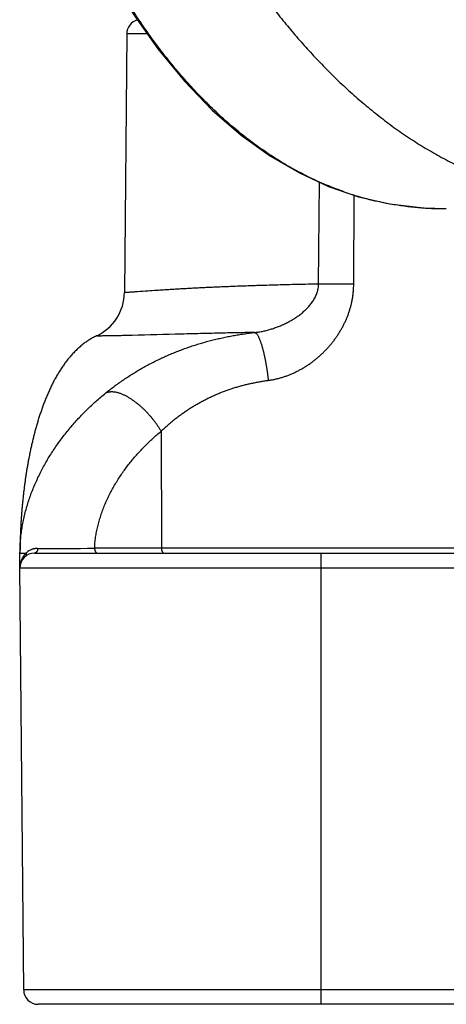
# Model space of a CAD drawing. Header units: millimetres. Extents: x 0 to 1300, y 0 to 891.
# Tile 10 of 146: x 443 to 453, y 225 to 250. Entities that reach past the tile are written whole.
import ezdxf

# ---------------------------------------------------------------- set-up
doc = ezdxf.new("R2010")
doc.units = ezdxf.units.MM
doc.header["$LTSCALE"] = 0.545669
doc.layers.add('NoLayerName_001', color=7, linetype='Continuous')
doc.styles.get("Standard").update_dxf_attribs({"font": 'txt', "bigfont": 'extfont2'})
doc.dimstyles.get("Standard").update_dxf_attribs({"dimtxt": 2.5, "dimasz": 2.5, "dimexe": 1, "dimexo": 1, "dimtad": 1, "dimdec": 3, "dimzin": 0, "dimdsep": 46, "dimtxsty": 'Standard', "dimcen": 2.5, "dimadec": 3, "dimazin": 0, "dimtfac": 0.75, "dimtdec": 3, "dimtmove": 0, "dimatfit": 3, "dimfxl": 1, "dimarcsym": 0})

msp = doc.modelspace()

# ---------------------------------------------------------------- linework, layer by layer
at = {"layer": 'NoLayerName_001', "color": 7, "linetype": 'Continuous', "lineweight": 25}
for p, q in [((445.41916975, 249.74342059), (445.36242364, 243.24096053)), ((442.73833598, 236.32022679), (442.73833598, 236.68622678)), ((443.10433597, 236.68622678), (455.57969083, 236.68622678)), ((442.73833598, 236.32022679), (506.17833431, 236.32022679)), ((442.83099082, 225.70303316), (442.73833598, 236.32022679)), ((505.71969341, 225.34022708), (443.19697688, 225.34022708))]:
    msp.add_line(p, q, dxfattribs=at)
at = {"layer": 'NoLayerName_001', "color": 8, "linetype": 'Continuous', "lineweight": 25}
for p, q in [((445.93670339, 249.74342063), (445.41916975, 249.74342059)), ((450.24130701, 243.45164917), (450.26063453, 246.01459021)), ((451.1239969, 243.4473906), (451.13867534, 245.68649637)), ((446.2844196, 239.75221029), (446.29266104, 236.80758799)), ((455.39362225, 236.80758799), (444.61308328, 236.80758799)), ((442.86177465, 236.68846167), (442.89146359, 236.68868678)), ((450.30356813, 225.34022708), (450.30356813, 236.68622678)), ((506.08567947, 225.70303316), (442.83099082, 225.70303316))]:
    msp.add_line(p, q, dxfattribs=at)
at = {"layer": 'NoLayerName_001', "color": 7, "linetype": 'Continuous', "lineweight": 25}
msp.add_lwpolyline([(444.99571972, 251.2063128), (445.5811756, 250.24722166), (446.20505223, 249.36315662), (446.87064162, 248.5522956), (447.57018444, 247.82666111), (448.29281599, 247.19858289), (449.02947947, 246.66989749), (449.75691732, 246.24614844), (450.49362828, 245.90748325), (451.24719305, 245.64931959), (452.03393378, 245.46880942), (452.88010312, 245.3671113), (453.44913936, 245.34823384)], dxfattribs=at)
for centre, radius, start, end in [((445.7851558, 249.74022644), 0.36599999, 105.044201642, 179.499962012), ((444.14245971, 243.25160775), 1.22001047, 295.045947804, 359.49996471), ((443.10433597, 236.32022679), 0.36599999, 90, 180), ((446.48017342, 236.68571762), 3.741818, 179.83538004, 179.992200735), ((443.19697688, 225.70622707), 0.36599999, 180.5, 270)]:
    msp.add_arc(centre, radius, start, end, dxfattribs=at)
at = {"layer": 'NoLayerName_001', "color": 8, "linetype": 'Continuous', "lineweight": 25}
for centre, radius, start, end in [((453.34478214, 252.86138033), 7.50533799, 250.56275302, 251.799047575), ((453.35189529, 252.88424854), 7.52928384, 251.801982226, 254.776913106), ((453.36231456, 252.92274742), 7.56916769, 254.777331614, 259.157728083), ((453.37906084, 253.01110606), 7.6590991, 259.159025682, 260.643013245), ((453.41554686, 253.25400576), 7.90469975, 260.668319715, 265.754999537), ((453.43425129, 253.48806598), 8.1395025, 265.745653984, 266.649998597), ((453.44737626, 253.74400243), 8.39576877, 266.662645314, 270.012146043), ((450.02416181, 106.96191673), 136.48990517, 89.5383058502, 89.9088466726), ((443.19682834, 236.35641446), 0.45126772, 129.534884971, 132.581898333), ((443.18811628, 236.36788753), 0.43687402, 112.652213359, 129.611488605), ((443.26476654, 470.65708578), 233.85338487, 269.9797395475, 270.3303440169), ((443.2707485, 236.32045779), 0.53240449, 165.165246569, 176.600256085), ((443.26052257, 236.32290044), 0.52189408, 160.817789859, 165.137038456), ((443.27425647, 236.32021828), 0.53592049, 176.596935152, 179.999090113)]:
    msp.add_arc(centre, radius, start, end, dxfattribs=at)
for points, knots in [([(443.46058777, 263.9314814), (443.49424188, 263.77831753), (443.56059786, 263.47176394), (443.66586692, 263.01319156), (443.7746958, 262.55542681), (443.88779105, 262.09867498), (444.00508548, 261.64297254), (444.12671914, 261.18840117), (444.25277695, 260.73503054), (444.38335666, 260.2829348), (444.51855633, 259.83219444), (444.65850857, 259.38290708), (444.80334072, 258.93517429), (444.95318093, 258.48909853), (445.10815737, 258.04478229), (445.26839718, 257.60232765), (445.43403122, 257.16183937), (445.60517024, 256.72342809), (445.7820093, 256.28725864), (445.96477831, 255.85353262), (446.15369403, 255.42245511), (446.34897612, 254.99423251), (446.55084295, 254.56907063), (446.75951476, 254.14717742), (446.97519501, 253.72877415), (447.19810758, 253.31413224), (447.42849145, 252.90357219), (447.66657098, 252.49742635), (447.91257257, 252.09602883), (448.16672063, 251.69971245), (448.42924263, 251.30881879), (448.70031754, 250.92371091), (448.98024808, 250.54491745), (449.26934413, 250.17305408), (449.56789586, 249.80874966), (449.87618467, 249.45262158), (450.19453523, 249.1053398), (450.52307233, 248.76741491), (450.86243683, 248.44018236), (451.21110856, 248.12259501), (451.45410778, 247.92311633), (451.57428312, 247.8218508)], [0, 0, 0, 0, 0.4704529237, 0.9409473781, 1.4114699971, 1.8820103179, 2.3525608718, 2.8231172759, 3.2936783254, 3.7642460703, 4.2348207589, 4.7053938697, 5.1759597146, 5.6465176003, 6.1170720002, 6.5876327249, 7.0582150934, 7.5288368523, 7.999485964, 8.4701374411, 8.9407774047, 9.4114040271, 9.8820281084, 10.3526736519, 10.8233753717, 11.294126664, 11.7648893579, 12.2356430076, 12.7063876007, 13.1771445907, 13.6479579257, 14.1188793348, 14.5898625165, 15.060839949, 15.531788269, 16.0027317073, 16.4737451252, 16.9449554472, 17.4163971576, 17.8879026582, 18.3593593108, 18.3593593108, 18.3593593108, 18.3593593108]), ([(450.84719904, 245.78379762), (450.76848228, 245.81304017), (450.61027385, 245.86967988), (450.37716177, 245.96588705), (450.14666012, 246.06850678), (449.91939186, 246.17848857), (449.69541, 246.29522183), (449.4749207, 246.41851493), (449.25808735, 246.54806308), (449.04506549, 246.68361182), (448.83594834, 246.82490584), (448.63076113, 246.9716903), (448.42950677, 247.12373163), (448.23218607, 247.2807958), (448.0388001, 247.44264919), (447.84934994, 247.6090582), (447.66383391, 247.77979147), (447.48223657, 247.95463308), (447.30451375, 248.1333747), (447.13060294, 248.31582223), (446.96043802, 248.5017856), (446.79395291, 248.6910748), (446.6310812, 248.88349958), (446.47175775, 249.07887099), (446.3159075, 249.27700196), (446.16346909, 249.47773736), (446.01439792, 249.68095523), (445.8686497, 249.88654301), (445.72613781, 250.09436284), (445.58693797, 250.30437719), (445.45051884, 250.51617299), (445.36257099, 250.65923562), (445.3182279, 250.73052487)], [0, 0, 0, 0, 0.2519188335, 0.5040317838, 0.75632859, 1.0087805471, 1.2613418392, 1.513950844, 1.7665314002, 2.0189969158, 2.2713261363, 2.5235684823, 2.7757625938, 3.0279325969, 3.2800887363, 3.5322280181, 3.7843348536, 4.0363921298, 4.2884230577, 4.5404552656, 4.7925050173, 5.0445776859, 5.2966682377, 5.5487617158, 5.8008344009, 6.0528756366, 6.3048939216, 6.5568936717, 6.8088739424, 7.0608286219, 7.3127466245, 7.5646120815, 7.5646120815, 7.5646120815, 7.5646120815]), ([(451.57428312, 247.8218508), (451.69806796, 247.72506851), (451.94297346, 247.52801575), (452.32638305, 247.25331753), (452.71948505, 246.99250087), (453.12393129, 246.74895643), (453.53859816, 246.52278316), (453.96279433, 246.31486936), (454.39563875, 246.12593835), (454.83629438, 245.9567761), (455.28390404, 245.80810962), (455.73769259, 245.68083185), (456.19668771, 245.57499254), (456.65986842, 245.48999576), (457.12630996, 245.42516004), (457.59507143, 245.38056186), (458.06516063, 245.35254726), (458.37902427, 245.35110187), (458.53586086, 245.34822655)], [0, 0, 0, 0, 0.4713867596, 0.9427816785, 1.4143693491, 1.8863645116, 2.3586379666, 2.8309587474, 3.3031330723, 3.7750125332, 4.246502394, 4.717577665, 5.1883853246, 5.659118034, 6.1298765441, 6.6006830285, 7.0714705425, 7.5420593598, 7.5420593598, 7.5420593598, 7.5420593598]), ([(450.24130701, 243.45164917), (450.1525175, 243.44982312), (449.97493586, 243.44628921), (449.70857822, 243.44027927), (449.45702855, 243.43415702), (449.2202878, 243.42791667), (448.99835442, 243.42165279), (448.79122871, 243.41538855), (448.59890965, 243.40919409), (448.42139547, 243.40314776), (448.24389365, 243.39675462), (448.0664055, 243.38999583), (447.8889324, 243.38285435), (447.72626377, 243.37594374), (447.57839633, 243.36936083), (447.44532668, 243.36319257), (447.31226913, 243.3567686), (447.17922479, 243.35007654), (447.04619444, 243.3431119), (446.91317886, 243.33587063), (446.78017884, 243.32834906), (446.64719501, 243.32054698), (446.51422804, 243.31246281), (446.38127825, 243.30410115), (446.24834599, 243.29546537), (446.08589397, 243.28459794), (445.87916786, 243.27030867), (445.70199717, 243.25773788), (445.58385579, 243.24973969), (445.53954714, 243.24685655), (445.4952269, 243.24402457), (445.45089529, 243.24176648), (445.40662763, 243.23868635), (445.37712632, 243.24052665), (445.36242364, 243.24096053)], [0, 0, 0, 0, 0.266424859, 0.5328500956, 0.7992755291, 1.0212969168, 1.2433186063, 1.4653404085, 1.6429576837, 1.8205746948, 1.9981914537, 2.1758080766, 2.3534246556, 2.5310412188, 2.6642536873, 2.7974661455, 2.9306785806, 3.0638910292, 3.1971034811, 3.330315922, 3.4635283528, 3.5967407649, 3.729953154, 3.8631655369, 3.9963779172, 4.1295902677, 4.3516106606, 4.6180350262, 4.6624398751, 4.7068435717, 4.7512458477, 4.7956572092, 4.8400555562, 4.8841828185, 4.8841828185, 4.8841828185, 4.8841828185]), ([(450.2310012, 243.3437628), (450.23344048, 243.36170365), (450.23974507, 243.39739189), (450.2403239, 243.43362775), (450.24132634, 243.45164895)], [0, 0, 0, 0, 0.05431772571, 0.10846492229, 0.10846492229, 0.10846492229, 0.10846492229]), ([(451.11582869, 243.27277905), (451.11777064, 243.30186701), (451.12281325, 243.35996236), (451.12321611, 243.41827471), (451.1239969, 243.4473906)], [0, 0, 0, 0, 0.08745814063, 0.17483720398, 0.17483720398, 0.17483720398, 0.17483720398]), ([(448.63391083, 242.23532296), (448.65182715, 242.23735412), (448.68771119, 242.24107006), (448.74129951, 242.24873122), (448.79472524, 242.25760066), (448.84793453, 242.26787282), (448.90090491, 242.27945398), (448.95360546, 242.29232772), (449.00600757, 242.30645687), (449.05808198, 242.32180989), (449.10979967, 242.33835358), (449.16113158, 242.3560559), (449.21205198, 242.3748831), (449.26252693, 242.39483302), (449.31252276, 242.41590787), (449.36200682, 242.4381091), (449.41094633, 242.46143843), (449.45930854, 242.48589751), (449.50706071, 242.51148799), (449.55417005, 242.53821156), (449.60060385, 242.56606984), (449.64632844, 242.59506424), (449.69130793, 242.62519299), (449.73547252, 242.65649626), (449.77874655, 242.68901241), (449.82105365, 242.72277906), (449.86231512, 242.75783146), (449.90244175, 242.79419704), (449.94130281, 242.83192569), (449.97875726, 242.87105719), (450.01466151, 242.91163069), (450.04886829, 242.95367693), (450.08120698, 242.99720907), (450.11140825, 243.04227067), (450.13919061, 243.08887788), (450.16425405, 243.13704717), (450.18633966, 243.18676515), (450.20496952, 243.23796011), (450.22055799, 243.29025897), (450.22721024, 243.32600929), (450.2310012, 243.3437628)], [0, 0, 0, 0, 0.0540932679, 0.1082145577, 0.1623673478, 0.2165528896, 0.2707703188, 0.3250167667, 0.3792874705, 0.4335758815, 0.4878737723, 0.5421713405, 0.5964582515, 0.6507290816, 0.7049811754, 0.759212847, 0.8134234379, 0.8676133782, 0.9217842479, 0.9759388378, 1.0300812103, 1.0842167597, 1.1383497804, 1.1924766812, 1.2465965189, 1.3007146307, 1.354843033, 1.4089912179, 1.4631454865, 1.5172979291, 1.5714547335, 1.625637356, 1.6798586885, 1.7340856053, 1.7883072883, 1.8425524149, 1.8968935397, 1.9513827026, 2.0059136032, 2.0603748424, 2.0603748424, 2.0603748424, 2.0603748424]), ([(448.97690127, 241.02988779), (449.00569399, 241.03434359), (449.06348011, 241.04237544), (449.14934245, 241.05977024), (449.23465321, 241.08021929), (449.31919446, 241.10418528), (449.40285784, 241.13138799), (449.48550558, 241.16174691), (449.56700773, 241.19512804), (449.64723224, 241.23141182), (449.72604754, 241.27047492), (449.80332964, 241.31219923), (449.87898516, 241.35648612), (449.95296527, 241.40324395), (450.02525191, 241.45239619), (450.09583185, 241.50386946), (450.16469145, 241.55758917), (450.23181334, 241.61348083), (450.2971396, 241.67151179), (450.36060916, 241.73164444), (450.42216014, 241.79384113), (450.48172832, 241.85806179), (450.53924007, 241.92425384), (450.59461512, 241.99234652), (450.64776243, 242.06225909), (450.69858924, 242.13390862), (450.74700274, 242.20721224), (450.79291011, 242.28208707), (450.83621848, 242.35845025), (450.87683491, 242.43621897), (450.91466651, 242.51531037), (450.94962038, 242.59564226), (450.98160499, 242.6771345), (451.01054652, 242.75970298), (451.03637569, 242.84326637), (451.05901037, 242.92774503), (451.07841616, 243.01305016), (451.09437305, 243.09908815), (451.10738994, 243.18566211), (451.11273848, 243.24377441), (451.11582869, 243.27277905)], [0, 0, 0, 0, 0.0874063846, 0.1749706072, 0.2626886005, 0.3505443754, 0.4385111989, 0.526552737, 0.6146241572, 0.7026731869, 0.7906411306, 0.8784638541, 0.9660988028, 1.0535834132, 1.1409670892, 1.2282941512, 1.3156039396, 1.4029281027, 1.4902862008, 1.577696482, 1.6651783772, 1.7527526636, 1.8404316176, 1.9281926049, 2.0160062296, 2.1038450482, 2.1916840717, 2.2795012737, 2.3672781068, 2.4550000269, 2.5426570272, 2.6302441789, 2.717764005, 2.8052309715, 2.8926656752, 2.9800936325, 3.0675456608, 3.1550446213, 3.2425653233, 3.3300717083, 3.3300717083, 3.3300717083, 3.3300717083]), ([(448.63391438, 242.23528754), (448.50140543, 242.2326522), (448.2198202, 242.22723033), (447.78918408, 242.21777953), (447.30887799, 242.20643013), (446.56360917, 242.18745332), (445.90119864, 242.16862787), (445.37120713, 242.15604525), (445.20557679, 242.1524659), (445.07306642, 242.14989143), (444.95711513, 242.14791866), (444.87428892, 242.14676121), (444.80802451, 242.14598377), (444.75832726, 242.14558878), (444.70862711, 242.14512235), (444.67550609, 242.14601915), (444.65894497, 242.14631657)], [0, 0, 0, 0, 0.3976054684, 0.8449118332, 1.2922180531, 1.8389254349, 3.0814419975, 3.2802447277, 3.4293466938, 3.578448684, 3.6778505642, 3.7772502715, 3.8269519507, 3.876655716, 3.9263510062, 3.9760423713, 3.9760423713, 3.9760423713, 3.9760423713]), ([(444.88767625, 240.70887897), (444.92329589, 240.73725536), (444.99412433, 240.79455686), (445.10292705, 240.87729098), (445.21321626, 240.95808306), (445.32521107, 241.0365537), (445.43877825, 241.11276266), (445.55387909, 241.18665185), (445.6704495, 241.25819536), (445.78843591, 241.32735854), (445.90778176, 241.3941212), (446.02843222, 241.45847119), (446.15033507, 241.52039629), (446.27343795, 241.57988469), (446.39768856, 241.63692438), (446.5230345, 241.69150365), (446.64942432, 241.74361004), (446.77680659, 241.79323532), (446.90512451, 241.84039094), (447.03432381, 241.88508706), (447.16435018, 241.9273344), (447.29514937, 241.96714364), (447.42666716, 242.00452521), (447.55884925, 242.03949052), (447.69164377, 242.07204784), (447.82499628, 242.10222598), (447.95885255, 242.1300677), (448.09316112, 242.15560533), (448.2278667, 242.17890221), (448.36292776, 242.19990835), (448.49825173, 242.21899595), (448.58872378, 242.22964203), (448.63392027, 242.23522396)], [0, 0, 0, 0, 0.1366228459, 0.2732951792, 0.410007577, 0.5467500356, 0.6835120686, 0.820282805, 0.9570510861, 1.0938062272, 1.2305462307, 1.367274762, 1.5039947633, 1.6407083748, 1.7774169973, 1.9141213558, 2.0508215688, 2.1875189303, 2.3242176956, 2.4609210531, 2.597630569, 2.7343462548, 2.8710666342, 3.0077888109, 3.1445089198, 3.2812263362, 3.4179412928, 3.5546514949, 3.6913521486, 3.8280360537, 3.9646936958, 4.1013133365, 4.1013133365, 4.1013133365, 4.1013133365]), ([(448.63391083, 242.23532296), (448.64339244, 242.23068456), (448.66448966, 242.22370419), (448.68553698, 242.19797772), (448.70461433, 242.17218775), (448.72023286, 242.14431551), (448.73440318, 242.1159313), (448.74762299, 242.08695014), (448.75995631, 242.05748853), (448.77152001, 242.02767749), (448.7824262, 241.99763522), (448.79274288, 241.96742233), (448.80253046, 241.93706472), (448.8118585, 241.90657953), (448.82079358, 241.87598309), (448.82940834, 241.84529422), (448.83772367, 241.81451844), (448.84574916, 241.78366008), (448.85349705, 241.75272463), (448.86097883, 241.72171742), (448.86820622, 241.69064378), (448.87519085, 241.65950908), (448.88194438, 241.62831865), (448.88847847, 241.59707784), (448.89480475, 241.56579201), (448.90093495, 241.5344665), (448.90688049, 241.50310661), (448.91265394, 241.47171746), (448.91826344, 241.44030239), (448.9237094, 241.40886241), (448.92899374, 241.37739829), (448.93411803, 241.34591068), (448.93908393, 241.31440025), (448.94389306, 241.28286768), (448.94854715, 241.25131365), (448.95304743, 241.21973876), (448.95739716, 241.18814389), (448.96159185, 241.15652897), (448.9656561, 241.12489746), (448.96822256, 241.10379211), (448.96952366, 241.09324172)], [0, 0, 0, 0, 0.0316661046, 0.0647148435, 0.0968271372, 0.1284953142, 0.1602032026, 0.1920598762, 0.2240177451, 0.2560123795, 0.2879750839, 0.3198935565, 0.351784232, 0.3836602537, 0.4155316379, 0.4474053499, 0.4792839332, 0.5111682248, 0.5430586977, 0.5749554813, 0.6068583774, 0.6387668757, 0.6706801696, 0.7025971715, 0.7345165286, 0.7664366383, 0.7983556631, 0.8302715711, 0.8621832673, 0.894091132, 0.9259956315, 0.9578972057, 0.9897962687, 1.0216932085, 1.0535883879, 1.0854821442, 1.1173747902, 1.1492666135, 1.1811578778, 1.2130488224, 1.2130488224, 1.2130488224, 1.2130488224]), ([(446.2844196, 239.75221029), (446.30893357, 239.77528971), (446.35762272, 239.82183222), (446.43275989, 239.88940929), (446.50914062, 239.95561225), (446.58696193, 240.02015475), (446.66613291, 240.08305413), (446.74663991, 240.1442462), (446.82844833, 240.20368912), (446.91153065, 240.26133358), (446.99584988, 240.31714423), (447.0813674, 240.37109016), (447.16804543, 240.42313964), (447.25584603, 240.47326127), (447.34473138, 240.52142338), (447.43466331, 240.56759501), (447.52560495, 240.6117426), (447.6175138, 240.65384321), (447.71033689, 240.69389739), (447.80402351, 240.73190199), (447.89852245, 240.76785488), (447.99378264, 240.80175373), (448.08975302, 240.83359597), (448.18638247, 240.86338022), (448.28362261, 240.89110125), (448.38141824, 240.91678591), (448.47971443, 240.94047326), (448.57845878, 240.96219336), (448.67759515, 240.98200263), (448.77708081, 240.99986136), (448.87682317, 241.01608774), (448.94356795, 241.02514159), (448.97690127, 241.02988779)], [0, 0, 0, 0, 0.1010066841, 0.2020531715, 0.3031296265, 0.4042271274, 0.5053377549, 0.6064546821, 0.7075722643, 0.8086862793, 0.9097949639, 1.010897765, 1.1119945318, 1.2130855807, 1.3141717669, 1.4152545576, 1.5163361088, 1.6174193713, 1.7185069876, 1.8196003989, 1.9206998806, 2.0218046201, 2.1229127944, 2.2240216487, 2.3251281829, 2.4262331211, 2.5273369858, 2.6284373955, 2.7295291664, 2.8306044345, 2.9316527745, 3.0326613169, 3.0326613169, 3.0326613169, 3.0326613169]), ([(448.96952366, 241.09324172), (448.97077633, 241.08268551), (448.97332956, 241.06157862), (448.97569127, 241.04044945), (448.97689607, 241.02988763)], [0, 0, 0, 0, 0.031890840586, 0.063781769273, 0.063781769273, 0.063781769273, 0.063781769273]), ([(444.88767625, 240.70887897), (444.89850468, 240.71411509), (444.91974363, 240.72575103), (444.95462965, 240.7364312), (444.99036352, 240.74361107), (445.02666866, 240.74693997), (445.06298408, 240.74697569), (445.0990911, 240.74405627), (445.13487991, 240.73861564), (445.17026745, 240.73105575), (445.20521767, 240.72178212), (445.23969064, 240.71096024), (445.27367632, 240.6987278), (445.3071788, 240.68522535), (445.34020073, 240.67058952), (445.37275498, 240.65496157), (445.40485131, 240.63843999), (445.43649088, 240.62107707), (445.46768549, 240.60293052), (445.49844623, 240.58405556), (445.52878436, 240.56450787), (445.55871228, 240.54434292), (445.58824462, 240.52361144), (445.61738345, 240.50233783), (445.64613461, 240.48054627), (445.67450415, 240.45826017), (445.7024982, 240.43550303), (445.73012288, 240.41229835), (445.75738443, 240.38866942), (445.78429029, 240.3646388), (445.81084033, 240.34021817), (445.83703507, 240.31541828), (445.8628753, 240.29024974), (445.8883618, 240.26472315), (445.91349529, 240.23884907), (445.93827673, 240.21263825), (445.96270637, 240.18610057), (445.98678789, 240.15924768), (446.01050191, 240.13207119), (446.03390282, 240.1046232), (446.04914932, 240.08602897), (446.0568169, 240.07676871)], [0, 0, 0, 0, 0.0360838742, 0.0723982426, 0.1088966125, 0.1453306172, 0.1815583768, 0.2177209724, 0.2538972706, 0.2900835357, 0.3262269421, 0.3623380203, 0.3984448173, 0.4345591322, 0.4706780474, 0.5067862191, 0.5428774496, 0.5789617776, 0.6150461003, 0.6511332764, 0.6872223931, 0.7233090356, 0.7593886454, 0.7954638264, 0.8315376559, 0.8676120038, 0.9036875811, 0.9397639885, 0.975839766, 1.0119131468, 1.0479846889, 1.0840553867, 1.1201258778, 1.1561964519, 1.1922670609, 1.2283373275, 1.2644065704, 1.3004745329, 1.336541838, 1.3726091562, 1.408677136, 1.408677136, 1.408677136, 1.408677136]), ([(446.0568169, 240.07676871), (446.06436288, 240.06740853), (446.07954512, 240.04875959), (446.10177974, 240.02035373), (446.12368854, 239.99169409), (446.14521086, 239.96273944), (446.16635379, 239.93350495), (446.18710137, 239.90398863), (446.2074416, 239.87419261), (446.22736746, 239.84412171), (446.24684775, 239.81376635), (446.26594298, 239.78317182), (446.27822934, 239.76250788), (446.28442737, 239.75221036)], [0, 0, 0, 0, 0.0360692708, 0.07214044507, 0.10821412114, 0.14429077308, 0.18036926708, 0.21644747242, 0.25252356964, 0.28859609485, 0.32466395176, 0.36072642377, 0.39678318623, 0.39678318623, 0.39678318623, 0.39678318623]), ([(444.61308328, 236.80758799), (444.61631413, 236.85363199), (444.62110246, 236.94593314), (444.63837965, 237.08366374), (444.66131596, 237.22079341), (444.69072292, 237.3570573), (444.72600219, 237.49227783), (444.76693513, 237.62625405), (444.81320155, 237.75879128), (444.86450904, 237.88969305), (444.9205581, 238.01876321), (444.98105146, 238.14580533), (445.04569137, 238.27062298), (445.11418096, 238.39301934), (445.1862379, 238.51282639), (445.2616496, 238.62995815), (445.34029072, 238.74440918), (445.42207196, 238.85624945), (445.5069112, 238.96555669), (445.59472576, 239.07240919), (445.68542838, 239.1768782), (445.7789028, 239.27901033), (445.87506146, 239.37876092), (445.97375941, 239.4760916), (446.074965, 239.57081764), (446.17820468, 239.66327993), (446.2492054, 239.72236185), (446.2844196, 239.75221029)], [0, 0, 0, 0, 0.1384716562, 0.2771552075, 0.4161424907, 0.5554855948, 0.6951999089, 0.8352672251, 0.9756387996, 1.1162383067, 1.256964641, 1.397694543, 1.5382850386, 1.678575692, 1.8183910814, 1.9576386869, 2.0964365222, 2.234924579, 2.3732338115, 2.5114859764, 2.6497935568, 2.7882353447, 2.9267890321, 3.0654059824, 3.2040345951, 3.3426207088, 3.4811079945, 3.4811079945, 3.4811079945, 3.4811079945]), ([(443.18207102, 236.80371566), (443.1793031, 236.80368679), (443.17376655, 236.80366914), (443.16546495, 236.80340211), (443.15716802, 236.80299038), (443.14887766, 236.80240742), (443.14059561, 236.80165958), (443.13232426, 236.80074425), (443.12406676, 236.79966278), (443.11582698, 236.79841646), (443.10760909, 236.79700662), (443.09941728, 236.79543459), (443.09125573, 236.7937017), (443.0831286, 236.7918093), (443.07504009, 236.78975872), (443.06699438, 236.78755126), (443.05899559, 236.78518838), (443.05104811, 236.78267095), (443.04315539, 236.78000202), (443.03532426, 236.77717651), (443.02754908, 236.77421969), (443.02242717, 236.77210113), (443.01986016, 236.77106092)], [0, 0, 0, 0, 0.00830419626, 0.01660862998, 0.02491486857, 0.03322452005, 0.04153923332, 0.04986052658, 0.05818832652, 0.06652163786, 0.07485940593, 0.08320053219, 0.09154388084, 0.0998882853, 0.10823255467, 0.11657548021, 0.12491584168, 0.13325241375, 0.14158397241, 0.14990930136, 0.15822719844, 0.16653648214, 0.16653648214, 0.16653648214, 0.16653648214]), ([(443.18207102, 236.80371566), (443.18200789, 236.80201217), (443.18191525, 236.79860222), (443.18157402, 236.79349447), (443.18110998, 236.78839351), (443.18050003, 236.78330485), (443.17974858, 236.7782331), (443.17885269, 236.7731831), (443.17781137, 236.76815964), (443.17662309, 236.76316751), (443.17528659, 236.75821171), (443.17380053, 236.75329793), (443.1721582, 236.74843446), (443.17035326, 236.74363045), (443.16837937, 236.73889518), (443.16623022, 236.73423794), (443.16389943, 236.72966804), (443.1613807, 236.72519475), (443.15866786, 236.72082815), (443.15575811, 236.716581), (443.15264137, 236.71247752), (443.14930895, 236.70854778), (443.14575318, 236.70482281), (443.14196619, 236.70133384), (443.13794015, 236.69811222), (443.13366908, 236.69519108), (443.12916028, 236.69260924), (443.12444418, 236.69040088), (443.11956132, 236.68860052), (443.11455382, 236.68727597), (443.10946802, 236.68637953), (443.10603955, 236.68632237), (443.10433597, 236.68622689)], [0, 0, 0, 0, 0.00511397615, 0.01023234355, 0.01535418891, 0.02047873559, 0.02560535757, 0.03073359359, 0.03586316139, 0.04099397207, 0.04612614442, 0.05125945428, 0.05639222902, 0.06152321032, 0.0666520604, 0.07177943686, 0.07690706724, 0.08203782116, 0.08717577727, 0.09232425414, 0.09747714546, 0.10262776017, 0.10777348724, 0.11291639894, 0.11806385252, 0.12322904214, 0.12842427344, 0.13363344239, 0.13883486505, 0.14401283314, 0.14915975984, 0.15427854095, 0.15427854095, 0.15427854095, 0.15427854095]), ([(444.61308329, 236.80758799), (444.61311678, 236.8052293), (444.61313916, 236.80053777), (444.61343582, 236.793523), (444.61393914, 236.78653049), (444.61471271, 236.77949926), (444.61578804, 236.7723682), (444.61720503, 236.76507747), (444.61899296, 236.75759514), (444.62116476, 236.74994629), (444.62372888, 236.74221704), (444.62668609, 236.73452544), (444.63003683, 236.72699085), (444.63378178, 236.71973223), (444.63792221, 236.71286791), (444.64246054, 236.70651616), (444.64740103, 236.70079356), (444.65275121, 236.69582334), (444.65852069, 236.69171254), (444.66472472, 236.68864728), (444.67135608, 236.68656335), (444.67598131, 236.6864482), (444.67829488, 236.68622678)], [0, 0, 0, 0, 0.00707678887, 0.01407327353, 0.02105857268, 0.02810511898, 0.03528859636, 0.04268755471, 0.05037979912, 0.05836068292, 0.06653393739, 0.07480196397, 0.08307234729, 0.09125993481, 0.09928970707, 0.10710082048, 0.11465230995, 0.12193096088, 0.12896154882, 0.13581851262, 0.14263571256, 0.14960811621, 0.14960811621, 0.14960811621, 0.14960811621]), ([(446.29266104, 236.80758799), (446.29269453, 236.8052293), (446.29271691, 236.80053777), (446.29301357, 236.793523), (446.2935169, 236.7865305), (446.29429047, 236.77949926), (446.2953658, 236.77236821), (446.29678279, 236.76507747), (446.29857072, 236.75759515), (446.30074253, 236.74994631), (446.30330665, 236.74221705), (446.30626386, 236.73452545), (446.30961459, 236.72699087), (446.31335954, 236.71973225), (446.31749997, 236.71286792), (446.3220383, 236.70651617), (446.32697878, 236.70079357), (446.33232896, 236.69582335), (446.33809844, 236.69171254), (446.34430247, 236.68864728), (446.35093383, 236.68656335), (446.35555906, 236.6864482), (446.35787262, 236.68622678)], [0, 0, 0, 0, 0.00707678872, 0.01407327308, 0.02105857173, 0.0281051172, 0.03528859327, 0.04268754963, 0.05037979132, 0.05836067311, 0.06653392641, 0.07480195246, 0.08307233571, 0.09125992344, 0.09928969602, 0.10710080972, 0.11465229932, 0.12193095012, 0.12896153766, 0.13581850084, 0.14263570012, 0.14960810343, 0.14960810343, 0.14960810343, 0.14960810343]), ([(442.73833598, 236.68622677), (442.73931906, 236.686287), (442.74124053, 236.68647381), (442.74398811, 236.68635664), (442.74654736, 236.68693632), (442.74913706, 236.68709547), (442.75187942, 236.68714376), (442.75470878, 236.68711104), (442.75753965, 236.68710085), (442.76032845, 236.68713768), (442.76397452, 236.68722254), (442.76759661, 236.68734091), (442.77121585, 236.68743731), (442.77394311, 236.68749521), (442.77668213, 236.68754324), (442.79223766, 236.68776253), (442.81328325, 236.68802155), (442.84073243, 236.68829073), (442.85445525, 236.68839985), (442.86177465, 236.68846167)], [0, 0, 0, 0, 0.00295476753, 0.00579040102, 0.00819546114, 0.0107817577, 0.01355995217, 0.01642512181, 0.01926930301, 0.02205263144, 0.02479189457, 0.03021040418, 0.03292457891, 0.03565343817, 0.03839397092, 0.0411429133, 0.08232462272, 0.10153539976, 0.12349437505, 0.12349437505, 0.12349437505, 0.12349437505]), ([(442.82703071, 236.61269735), (442.82579736, 236.61086316), (442.82331243, 236.60720688), (442.8196941, 236.60164945), (442.81614149, 236.59604921), (442.81266658, 236.59039875), (442.80926653, 236.58470077), (442.80594263, 236.57895547), (442.8026949, 236.57316423), (442.79952376, 236.56732849), (442.79642961, 236.56144979), (442.79341286, 236.55552967), (442.79047392, 236.54956965), (442.78761319, 236.54357127), (442.78483108, 236.53753605), (442.782128, 236.53146553), (442.77950431, 236.52536125), (442.77696065, 236.51922466), (442.77449652, 236.51305762), (442.77211573, 236.50686045), (442.76980597, 236.50063918), (442.76834499, 236.49646434), (442.76760487, 236.49438095)], [0, 0, 0, 0, 0.00663090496, 0.01326189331, 0.01989358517, 0.02652659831, 0.03316154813, 0.03979892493, 0.04643859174, 0.0530802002, 0.05972338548, 0.06636776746, 0.07301295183, 0.07965853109, 0.08630408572, 0.09294918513, 0.09959338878, 0.10623624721, 0.11287730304, 0.11951609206, 0.1261521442, 0.13278498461, 0.13278498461, 0.13278498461, 0.13278498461]), ([(442.89146359, 236.68868678), (442.89026576, 236.6875343), (442.88786092, 236.68523878), (442.8843086, 236.68173861), (442.88078944, 236.67820476), (442.8773095, 236.67463133), (442.87386741, 236.6710202), (442.87046385, 236.66737125), (442.86709895, 236.66368519), (442.86377304, 236.65996266), (442.86048645, 236.65620436), (442.85723951, 236.652411), (442.85403255, 236.64858327), (442.85086591, 236.64472187), (442.84773992, 236.64082751), (442.84465491, 236.63690088), (442.84161119, 236.63294269), (442.83860921, 236.62895357), (442.83564883, 236.62493454), (442.83273217, 236.62088507), (442.82985289, 236.61681045), (442.82797477, 236.61406586), (442.82703071, 236.61269735)], [0, 0, 0, 0, 0.004986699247, 0.009973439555, 0.014960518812, 0.019948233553, 0.024936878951, 0.029926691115, 0.034917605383, 0.039909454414, 0.044902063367, 0.049895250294, 0.054888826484, 0.059882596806, 0.064876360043, 0.069869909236, 0.074863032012, 0.07985551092, 0.084847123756, 0.0898376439, 0.094826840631, 0.099814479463, 0.099814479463, 0.099814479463, 0.099814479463]), ([(442.8914599, 236.68868528), (442.89175511, 236.68705594), (442.89239434, 236.68379971), (442.89306692, 236.67885981), (442.89356054, 236.67388761), (442.89383595, 236.66888952), (442.89389281, 236.66387926), (442.89372027, 236.65886859), (442.89331028, 236.65386981), (442.89265407, 236.64889507), (442.89174291, 236.64395661), (442.89056845, 236.63906667), (442.8891215, 236.63424026), (442.88740277, 236.62949432), (442.88541981, 236.62484717), (442.88317917, 236.62031941), (442.88068799, 236.61593133), (442.87795243, 236.61170422), (442.87498188, 236.6076558), (442.87177358, 236.6038172), (442.86836981, 236.60016988), (442.86588295, 236.59797299), (442.86466939, 236.59684785)], [0, 0, 0, 0, 0.00496759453, 0.0099524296, 0.01494947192, 0.01995449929, 0.02496421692, 0.02997637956, 0.03498991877, 0.04000507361, 0.04502352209, 0.05004850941, 0.05508462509, 0.06013148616, 0.06518332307, 0.07023430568, 0.07527899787, 0.08031262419, 0.0853313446, 0.09033254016, 0.09531511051, 0.10027978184, 0.10027978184, 0.10027978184, 0.10027978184])]:
    msp.add_open_spline(points, degree=3, knots=knots, dxfattribs=at)
at = {"layer": 'NoLayerName_001', "color": 7, "linetype": 'Continuous', "lineweight": 25}
for points, knots in [([(444.65894498, 242.14631654), (444.62636313, 242.12975001), (444.56034823, 242.09813602), (444.4662206, 242.04148499), (444.37530375, 241.9799381), (444.28831577, 241.91294458), (444.20513976, 241.84134928), (444.12575614, 241.76557966), (444.0500638, 241.6860987), (443.97795951, 241.60327754), (443.909303, 241.51747258), (443.84395379, 241.42903348), (443.78177182, 241.33830992), (443.72260829, 241.2456412), (443.66629469, 241.15131036), (443.6127257, 241.05548801), (443.56176268, 240.95830901), (443.51326459, 240.85989969), (443.46708958, 240.76038681), (443.42309773, 240.65989618), (443.38114064, 240.55855169), (443.34109198, 240.45645225), (443.30288831, 240.35365738), (443.26645215, 240.2502233), (443.23170859, 240.14620424), (443.19858199, 240.04165476), (443.16699693, 239.9366293), (443.13687751, 239.83118117), (443.10814676, 239.7253573), (443.08076397, 239.61918713), (443.0546863, 239.51269503), (443.02987074, 239.40590416), (443.00627432, 239.29883771), (442.98385382, 239.19151892), (442.96256699, 239.0839708), (442.94236767, 238.97621592), (442.92322538, 238.86827164), (442.90511075, 238.76015229), (442.88804243, 238.65186457), (442.87184834, 238.54344137), (442.86199678, 238.47102513), (442.85695293, 238.43483374)], [0, 0, 0, 0, 0.1096551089, 0.2194203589, 0.3291954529, 0.4389038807, 0.5485975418, 0.6582887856, 0.7679856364, 0.8777521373, 0.9876185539, 1.0975734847, 1.2075678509, 1.3175187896, 1.4273538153, 1.5371055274, 1.6468156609, 1.7565112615, 1.8662056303, 1.9758992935, 2.0855811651, 2.1952443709, 2.3049002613, 2.4145577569, 2.5242211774, 2.633890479, 2.7435614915, 2.853226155, 2.9628765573, 3.0725164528, 3.1821511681, 3.2917842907, 3.4014177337, 3.511051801, 3.6206852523, 3.7303154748, 3.8399416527, 3.949565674, 4.0591889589, 4.1688122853, 4.2784358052, 4.2784358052, 4.2784358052, 4.2784358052]), ([(442.73837086, 236.69646845), (442.73960063, 236.74857696), (442.7405045, 236.85290922), (442.75121441, 237.00916452), (442.76726158, 237.16508708), (442.78946826, 237.32042484), (442.81735795, 237.47494754), (442.85080307, 237.62841907), (442.88958238, 237.78060527), (442.93350713, 237.93129137), (442.9823963, 238.08031406), (443.0360709, 238.22756903), (443.09436246, 238.37298655), (443.15710327, 238.51649975), (443.22412584, 238.65804175), (443.29526246, 238.79754585), (443.37034703, 238.93494558), (443.44921503, 239.07018599), (443.53173974, 239.20320827), (443.61780932, 239.33396001), (443.70731207, 239.46239426), (443.80013698, 239.58846378), (443.89617284, 239.71212142), (443.99530862, 239.83331993), (444.09743401, 239.95201349), (444.20244249, 240.06815811), (444.31022852, 240.1817153), (444.42069696, 240.29263821), (444.53372021, 240.40091968), (444.64929256, 240.506405), (444.76695365, 240.60948983), (444.84763357, 240.67552693), (444.88768209, 240.70887142)], [0, 0, 0, 0, 0.1563690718, 0.3129175, 0.469646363, 0.6265346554, 0.7835412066, 0.9406065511, 1.0976547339, 1.2545960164, 1.4113897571, 1.568081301, 1.724711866, 1.8813102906, 2.0378936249, 2.1944677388, 2.35102794, 2.5075627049, 2.6640797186, 2.8205950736, 2.9771195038, 3.1336585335, 3.2902127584, 3.4467781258, 3.6033462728, 3.7599091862, 3.9164626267, 4.0729995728, 4.2295097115, 4.3859796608, 4.5423931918, 4.6987314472, 4.6987314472, 4.6987314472, 4.6987314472]), ([(442.85695293, 238.43483374), (442.85222606, 238.39859967), (442.84254441, 238.32616113), (442.8293899, 238.21732944), (442.8170257, 238.10840861), (442.80559451, 237.99938716), (442.79505204, 237.89027744), (442.78540407, 237.78108494), (442.776643, 237.67181693), (442.7687646, 237.56248021), (442.76176454, 237.45308171), (442.75563554, 237.34362908), (442.75038866, 237.23412981), (442.74605023, 237.12459196), (442.74262953, 237.01502426), (442.74019037, 236.90543525), (442.73859551, 236.79583407), (442.73850341, 236.72276135), (442.73833598, 236.68622678)], [0, 0, 0, 0, 0.1096232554, 0.2192451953, 0.3288645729, 0.4384818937, 0.5480982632, 0.6577146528, 0.767331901, 0.8769507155, 0.9865716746, 1.0961950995, 1.2058195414, 1.3154426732, 1.4250626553, 1.5346781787, 1.6442884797, 1.7538933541, 1.7538933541, 1.7538933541, 1.7538933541])]:
    msp.add_open_spline(points, degree=3, knots=knots, dxfattribs=at)

# ---------------------------------------------------------------- leaders
at = {"layer": 'NoLayerName_001', "color": 3, "linetype": 'Continuous', "lineweight": 13, "annotation_type": 0, "has_hookline": 1, "hookline_direction": 1, "text_width": 2.26287654}
msp.add_leader([(465.85315928, 275.47221696), (433.05454671, 244.97666803), (431.64031959, 244.97666803)], dimstyle='Standard', override={"dimtxt": 5.939754, "dimasz": 1.414227, "dimldrblk": 'DOT'}, dxfattribs=at)

doc.saveas('drawing.dxf')
